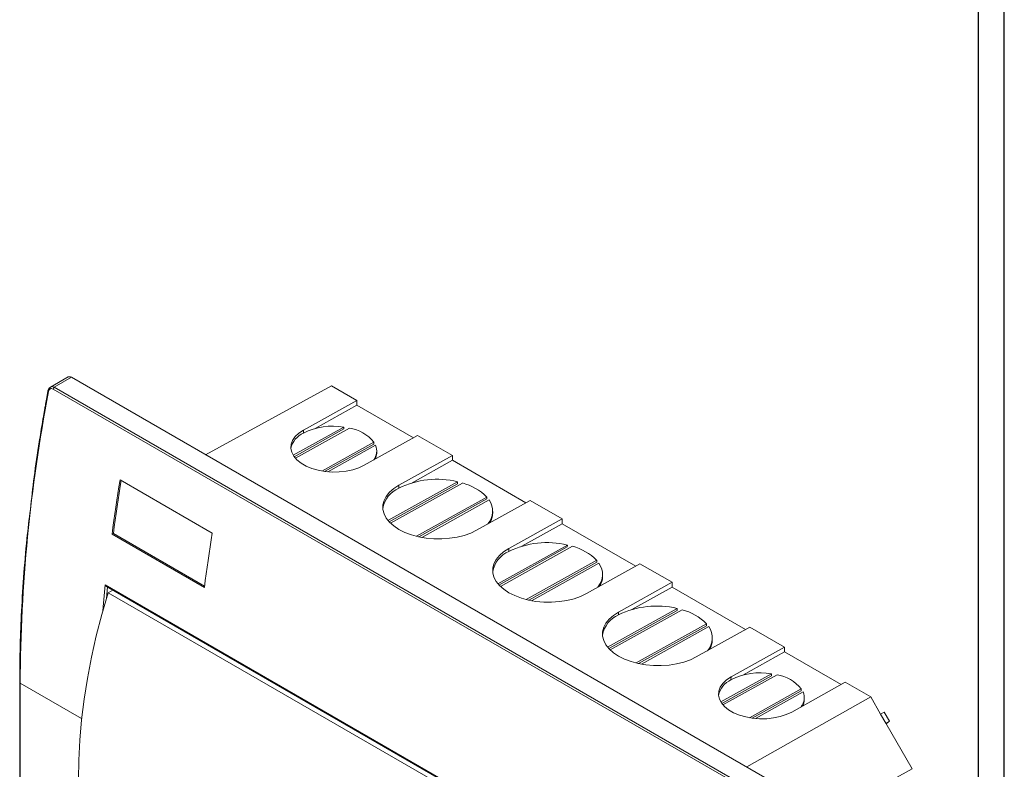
# Model space of a CAD drawing. Header units: millimetres. Extents: x 0 to 1189, y 0 to 841.
# Tile 6 of 7: x 902 to 1189, y 339 to 557. Entities that reach past the tile are written whole.
import ezdxf

# ---------------------------------------------------------------- set-up
doc = ezdxf.new("R2010")
doc.units = ezdxf.units.MM
doc.layers.add('FORMATO', color=7, linetype='Continuous')

msp = doc.modelspace()

# ---------------------------------------------------------------- linework, layer by layer
at = {"color": 7, "linetype": 'Continuous', "lineweight": 15}
for p, q in [((916.48, 453.18), (911.38, 450.23)), ((912.45, 450.18), (917.48, 453.08)), ((1129.61, 330.62), (917.48, 453.08)), ((1124.58, 327.72), (912.45, 450.18)), ((956.53, 430.53), (993.14, 450.63)), ((1000.56, 446.34), (993.14, 450.63)), ((910.64, 449.1), (910.64, 449.09)), ((912.11, 449.67), (1124.24, 327.21)), ((985, 437.67), (1000.56, 446.34)), ((1000.56, 444.95), (988.43, 438.2)), ((1000.56, 444.95), (1000.56, 446.34)), ((1017.02, 435.46), (1000.56, 444.95)), ((982.02, 430.38), (996.78, 438.61)), ((996.77, 438.03), (996.78, 438.61)), ((982.3, 429.97), (996.77, 438.03)), ((998.39, 438.3), (982.65, 429.53)), ((984.99, 436.85), (985, 437.67)), ((1018.24, 436.14), (1002.68, 427.47)), ((1028.35, 430.3), (1018.24, 436.14)), ((990.35, 425.8), (1005.46, 434.22)), ((991.15, 425.67), (1005.45, 433.64)), ((1005.97, 433.3), (992.1, 425.57)), ((1005.45, 433.64), (1005.46, 434.22)), ((1006.32, 430.98), (1006.33, 431.56)), ((1012.79, 421.63), (1028.35, 430.3)), ((1028.35, 428.91), (1028.35, 430.3)), ((1028.35, 428.91), (1016.62, 422.38)), ((1049.76, 416.56), (1028.35, 428.91)), ((958.48, 407.7), (931.61, 423.21)), ((1009.6, 411.42), (1029.83, 422.69)), ((1029.82, 422.11), (1009.93, 411.03)), ((1031.3, 422.3), (1010.33, 410.62)), ((1012.78, 420.81), (1012.79, 421.63)), ((1029.83, 422.69), (1029.82, 422.11)), ((1017.88, 406.8), (1038.37, 418.22)), ((1038.36, 417.65), (1018.6, 406.63)), ((1039.02, 417.38), (1019.44, 406.47)), ((1050.98, 417.24), (1035.42, 408.57)), ((1038.37, 418.22), (1038.36, 417.65)), ((1060.31, 411.85), (1050.98, 417.24)), ((1040.08, 413.46), (1040.09, 414.04)), ((1044.78, 403.2), (1060.31, 411.85)), ((1060.31, 410.46), (1048.61, 403.94)), ((1060.31, 410.46), (1060.31, 411.85)), ((1081.72, 398.11), (1060.31, 410.46)), ((929.32, 407.43), (929.67, 407.56)), ((929.32, 407.43), (956.19, 391.92)), ((929.67, 407.56), (956.23, 392.23)), ((1041.59, 392.98), (1061.82, 404.25)), ((1061.82, 404.25), (1061.81, 403.68)), ((1061.81, 403.68), (1041.92, 392.59)), ((1063.29, 403.87), (1042.32, 392.19)), ((1044.77, 402.37), (1044.78, 403.2)), ((1049.87, 388.37), (1070.36, 399.79)), ((1070.35, 399.21), (1050.59, 388.2)), ((1071.01, 398.95), (1051.42, 388.03)), ((1082.94, 398.79), (1067.41, 390.13)), ((1070.36, 399.79), (1070.35, 399.21)), ((1092.28, 393.4), (1082.94, 398.79)), ((1072.07, 395.02), (1072.08, 395.6)), ((927.26, 392.64), (1096.26, 295.08)), ((1076.71, 384.73), (1092.28, 393.4)), ((1092.28, 392.01), (1092.28, 393.4)), ((927.64, 392.2), (1096.09, 294.96)), ((928.14, 390.36), (929.51, 391.13)), ((928.14, 390.36), (1095.02, 294.02)), ((1092.28, 392.01), (1080.54, 385.47)), ((1113.68, 379.65), (1092.28, 392.01)), ((1073.52, 374.51), (1093.75, 385.79)), ((1093.75, 385.21), (1073.86, 374.13)), ((1095.22, 385.4), (1074.26, 373.72)), ((1076.7, 383.91), (1076.71, 384.73)), ((1093.75, 385.79), (1093.75, 385.21)), ((1081.8, 369.9), (1102.3, 381.32)), ((1102.3, 381.32), (1102.29, 380.74)), ((1102.29, 380.74), (1082.52, 369.73)), ((1102.95, 380.48), (1083.36, 369.57)), ((1114.9, 380.34), (1099.34, 371.67)), ((1125.01, 374.5), (1114.9, 380.34)), ((1104, 376.56), (1104.01, 377.13)), ((1109.45, 365.83), (1125.01, 374.5)), ((1125.01, 373.11), (1112.89, 366.35)), ((1125.01, 373.11), (1125.01, 374.5)), ((1141.47, 363.61), (1125.01, 373.11)), ((902.41, 364.24), (902.41, 246.66)), ((902.56, 246.46), (902.56, 364.04)), ((1106.47, 358.54), (1121.23, 366.76)), ((1121.22, 366.19), (1106.75, 358.12)), ((1122.84, 366.46), (1107.1, 357.69)), ((1109.44, 365.01), (1109.45, 365.83)), ((1121.23, 366.76), (1121.22, 366.19)), ((1142.69, 364.29), (1127.13, 355.62)), ((1150.12, 360.01), (1142.69, 364.29)), ((1114.8, 353.95), (1129.91, 362.37)), ((1129.91, 361.8), (1115.6, 353.83)), ((1130.42, 361.46), (1116.55, 353.72)), ((1129.91, 362.37), (1129.91, 361.8)), ((1150.12, 360.01), (1114.04, 339.61)), ((1130.77, 359.14), (1130.78, 359.72)), ((1153, 355.01), (1150.12, 360.01)), ((1153, 355.01), (1154.06, 355.62)), ((1154.06, 355.62), (1155.58, 353)), ((1154.52, 352.39), (1153, 355.01)), ((1154.52, 352.39), (1155.58, 353)), ((1155.58, 353), (1154.65, 352.15)), ((1162.21, 339.05), (1154.52, 352.39)), ((1138.53, 326.07), (1162.21, 339.05))]:
    msp.add_line(p, q, dxfattribs=at)
at = {"color": 8, "linetype": 'Continuous', "lineweight": 15}
for p, q in [((927.93, 392.16), (927.64, 388.62)), ((920.45, 353.71), (902.56, 364.04))]:
    msp.add_line(p, q, dxfattribs=at)
at = {"color": 7, "linetype": 'Continuous', "lineweight": 15, "flags": 128}
for points in [[(1002.68, 427.47), (1001.1, 426.73), (999.33, 426.15), (997.41, 425.74), (995.39, 425.52), (993.32, 425.49), (991.28, 425.66), (989.3, 426.01), (987.44, 426.55), (985.76, 427.24), (984.3, 428.09), (983.1, 429.05), (982.2, 430.11), (981.61, 431.24), (981.35, 432.4), (981.44, 433.57), (981.86, 434.71), (982.61, 435.8), (983.67, 436.79), (985, 437.67)], [(931.61, 423.21), (931.29, 421.23), (930.99, 419.25), (930.69, 417.27), (930.4, 415.29), (930.11, 413.32), (929.84, 411.35), (929.57, 409.39), (929.32, 407.43)], [(931.91, 423.04), (931.64, 421.35), (931.33, 419.37), (931.04, 417.39), (930.74, 415.42), (930.46, 413.45), (930.19, 411.49), (929.92, 409.52), (929.67, 407.56)], [(1035.42, 408.57), (1033.69, 407.74), (1031.77, 407.06), (1029.7, 406.54), (1027.51, 406.2), (1025.25, 406.04), (1022.96, 406.06), (1020.7, 406.27), (1018.51, 406.65), (1016.44, 407.21), (1014.52, 407.93), (1012.79, 408.8), (1011.3, 409.79), (1010.06, 410.89), (1009.11, 412.08), (1008.47, 413.33), (1008.15, 414.61), (1008.15, 415.91), (1008.47, 417.19), (1009.11, 418.42), (1010.06, 419.59), (1011.3, 420.67), (1012.79, 421.63)], [(956.19, 391.92), (956.44, 393.88), (956.71, 395.84), (956.98, 397.81), (957.27, 399.78), (957.56, 401.76), (957.86, 403.73), (958.16, 405.71), (958.48, 407.7)], [(1067.41, 390.13), (1065.68, 389.3), (1063.76, 388.62), (1061.68, 388.1), (1059.49, 387.76), (1057.24, 387.6), (1054.95, 387.62), (1052.69, 387.83), (1050.5, 388.22), (1048.43, 388.78), (1046.51, 389.5), (1044.78, 390.36), (1043.29, 391.36), (1042.05, 392.46), (1041.1, 393.64), (1040.46, 394.89), (1040.13, 396.18), (1040.13, 397.47), (1040.46, 398.75), (1041.1, 399.99), (1042.05, 401.16), (1043.28, 402.23), (1044.78, 403.2)], [(927.26, 296.36), (925.52, 300.64), (924.01, 305.13), (922.71, 309.82), (921.63, 314.7), (920.78, 319.77), (920.15, 325.01), (919.75, 330.4), (919.57, 335.94), (919.62, 341.62), (919.91, 347.42), (920.41, 353.33), (921.15, 359.33), (922.11, 365.42), (923.29, 371.58), (924.69, 377.8), (926.31, 384.06), (928.14, 390.36)], [(1099.34, 371.67), (1097.62, 370.84), (1095.7, 370.16), (1093.62, 369.64), (1091.43, 369.3), (1089.17, 369.13), (1086.89, 369.16), (1084.63, 369.37), (1082.44, 369.75), (1080.36, 370.31), (1078.44, 371.03), (1076.71, 371.9), (1075.22, 372.89), (1073.99, 373.99), (1073.04, 375.18), (1072.39, 376.43), (1072.07, 377.71), (1072.07, 379.01), (1072.39, 380.29), (1073.04, 381.52), (1073.98, 382.69), (1075.22, 383.77), (1076.71, 384.73)], [(1127.13, 355.62), (1125.55, 354.88), (1123.78, 354.3), (1121.86, 353.9), (1119.84, 353.68), (1117.78, 353.65), (1115.73, 353.81), (1113.75, 354.17), (1111.89, 354.7), (1110.21, 355.4), (1108.75, 356.24), (1107.55, 357.21), (1106.65, 358.27), (1106.06, 359.4), (1105.8, 360.56), (1105.89, 361.73), (1106.31, 362.87), (1107.06, 363.95), (1108.12, 364.95), (1109.45, 365.83)]]:
    msp.add_lwpolyline(points, dxfattribs=at)
at = {"color": 8, "linetype": 'Continuous', "lineweight": 15, "flags": 128}
msp.add_lwpolyline([(927.26, 392.64), (926.78, 387.32), (926.59, 385.07)], dxfattribs=at)
at = {"color": 7, "linetype": 'Continuous', "lineweight": 15}
for centre, radius, start, end in [((916.89, 452.26), 1.01, 54.3816, 114.3067), ((912.88, 449.52), 0.784, 122.9329, 169.1057), ((1368.24, 361.7), 465.69, 169.2069, 179.7124), ((993.59, 419.55), 19.32, 80.5003, 116.4441), ((987.58, 431.05), 6.35, 114.0219, 168.2031), ((996.43, 426.73), 11.74, 39.6456, 80.3598), ((1002.01, 431.61), 4.31, 322.7881, 23.0702), ((1002.12, 431.06), 4.2, 334.879, 358.974), ((1023.9, 398.2), 25.19, 76.3843, 116.2027), ((1027.54, 407.63), 15.15, 44.3731, 75.6323), ((1015.91, 413.53), 7.92, 113.3168, 169.8664), ((1034.36, 414.11), 5.7, 318.9916, 34.9948), ((1034.52, 413.59), 5.56, 329.0411, 358.6845), ((1055.89, 379.77), 25.19, 76.3843, 116.2028), ((1047.9, 395.1), 7.92, 113.3168, 169.8664), ((1059.53, 389.19), 15.15, 44.3731, 75.6323), ((1066.34, 395.68), 5.7, 318.9913, 34.995), ((1066.51, 395.15), 5.56, 329.041, 358.6847), ((1087.82, 361.3), 25.19, 76.3843, 116.2027), ((1091.46, 370.72), 15.15, 44.3731, 75.6323), ((1079.84, 376.63), 7.92, 113.3166, 169.8666), ((1098.28, 377.21), 5.7, 318.9914, 34.995), ((1098.44, 376.69), 5.56, 329.041, 358.6847), ((1118.04, 347.71), 19.32, 80.5004, 116.4441), ((1112.03, 359.2), 6.35, 114.0221, 168.203), ((1120.88, 354.89), 11.74, 39.6456, 80.3598), ((1126.46, 359.77), 4.31, 322.7879, 23.0703), ((1126.57, 359.21), 4.2, 334.879, 358.974)]:
    msp.add_arc(centre, radius, start, end, dxfattribs=at)
at = {"color": 8, "linetype": 'Continuous', "lineweight": 15}
for centre, radius, start, end in [((910.87, 449.12), 0.23, 187.4776, 249.8885), ((902.66, 364.27), 0.252, 185.7134, 245.6204)]:
    msp.add_arc(centre, radius, start, end, dxfattribs=at)
at = {"color": 7, "linetype": 'Continuous', "lineweight": 15}
for points, knots in [([(911.38, 450.23), (911.29, 450.17), (911.11, 450.05), (910.9, 449.78), (910.73, 449.47), (910.67, 449.22), (910.64, 449.1)], [0, 0, 0, 0, 0.254897, 0.505944, 0.755196, 1, 1, 1, 1]), ([(910.64, 449.09), (910.49, 448.29), (910.23, 446.89), (909.91, 445.07), (909.66, 443.67), (909.45, 442.46), (909.24, 441.25), (908.78, 438.52), (907.85, 432.78), (906.57, 424.27), (905.85, 417.78), (905.51, 414.64)], [0, 0, 0, 0, 0.069191, 0.120486, 0.156083, 0.190101, 0.225015, 0.260192, 0.426021, 0.722139, 1, 1, 1, 1]), ([(912.11, 449.67), (911.97, 449.75), (911.82, 449.8), (911.61, 449.8), (911.54, 449.79), (911.4, 449.76), (911.34, 449.73), (911.22, 449.66), (911.16, 449.61), (911.05, 449.51), (911.01, 449.45), (910.88, 449.25), (910.82, 449.09), (910.79, 448.91)], [0, 0, 0, 0, 0.25, 0.25, 0.375, 0.375, 0.5, 0.5, 0.625, 0.625, 0.75, 0.75, 1, 1, 1, 1]), ([(905.51, 414.64), (905.16, 411.78), (904.34, 405.1), (903.51, 394.79), (902.85, 384.08), (902.59, 376.76), (902.5, 372.73), (902.48, 371.52), (902.46, 370.31), (902.44, 368.82), (902.42, 366.78), (902.41, 365.17), (902.41, 364.24)], [0, 0, 0, 0, 0.164896, 0.386059, 0.607223, 0.801851, 0.827339, 0.852163, 0.875037, 0.901395, 0.942925, 1, 1, 1, 1]), ([(927.64, 392.2), (927.61, 392.23), (927.52, 392.29), (927.38, 392.43), (927.3, 392.57), (927.26, 392.64)], [0, 0, 0, 0, 0.205532, 0.601956, 1, 1, 1, 1])]:
    msp.add_open_spline(points, degree=3, knots=knots, dxfattribs=at)
at = {"color": 8, "linetype": 'Continuous', "lineweight": 15}
msp.add_open_spline([(912.45, 450.18), (912.36, 450.23), (912.17, 450.32), (911.79, 450.39), (911.54, 450.3), (911.37, 450.23)], degree=3, knots=[0, 0, 0, 0, 0.249945, 0.503695, 1, 1, 1, 1], dxfattribs=at)
at = {"layer": 'FORMATO'}
for p, q in [((1189, 0), (1189, 841)), ((1181.52, 5), (1181.52, 831))]:
    msp.add_line(p, q, dxfattribs=at)

doc.saveas('drawing.dxf')
